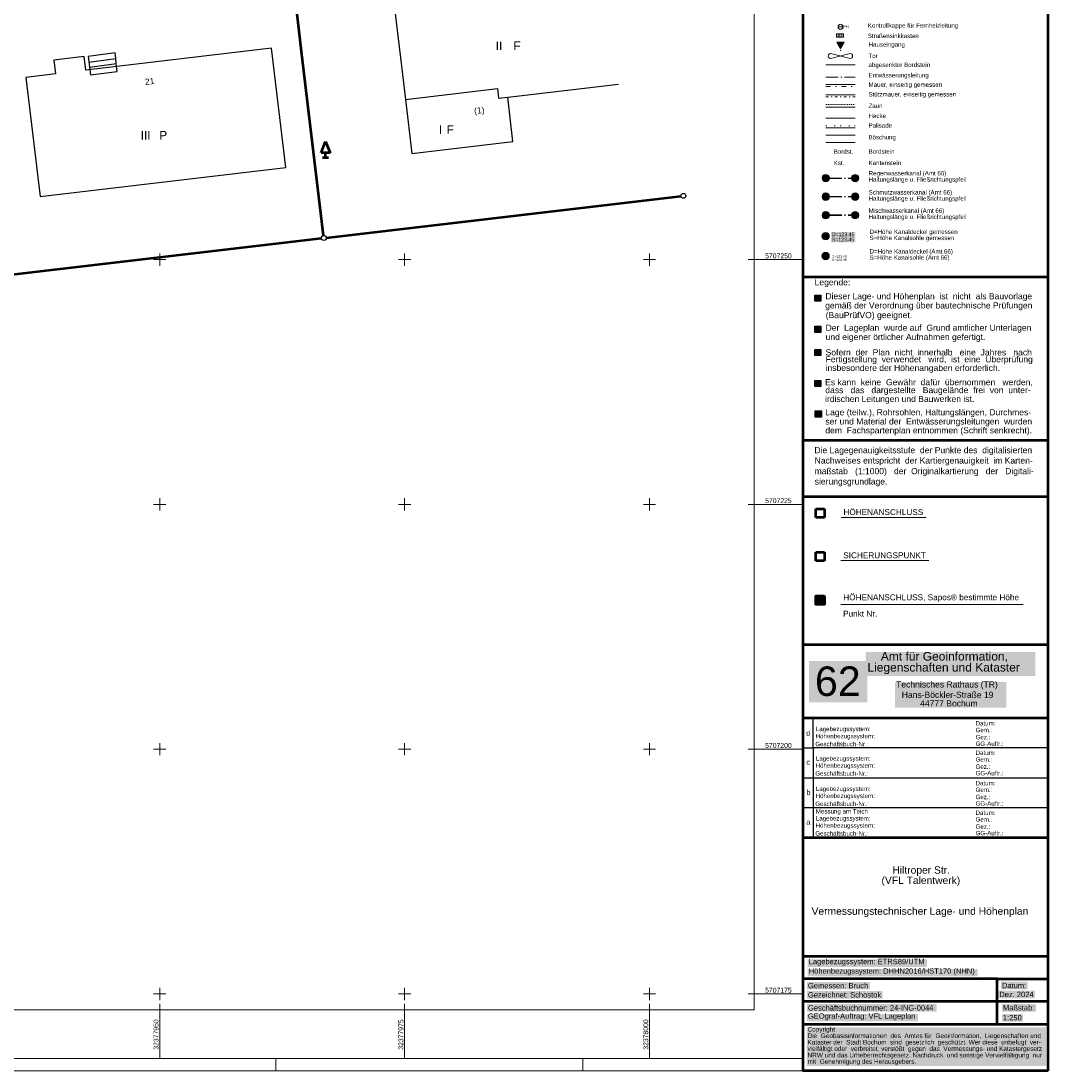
# Model space of a CAD drawing. Header units: metres. Extents: x 32377355 to 32378041, y 5707167 to 5708004.
# Tile 45 of 80: x 32377936 to 32378041, y 5707167 to 5707274. Entities that reach past the tile are written whole.
import ezdxf

# ---------------------------------------------------------------- set-up
doc = ezdxf.new("R2010")
doc.units = ezdxf.units.M
doc.header["$LTSCALE"] = 0.25
for name, pattern in [('LF1', [0]), ('LF1_30', [6, 2, -2, 0, -2]), ('LF1_42', [3.3, 1.1, -1.1, 0, -1.1]), ('LF1_56', [5.1, 0, -3.1, 0, -2]), ('LF33', [9.2, 0.1, 0, 9.1]), ('LF55', [1.1, 0, 0, 0, -1.1]), ('LF8', [7.3, 5.1, -1.1, 0, -1.1])]:
    doc.linetypes.add(name, pattern=pattern)
doc.layers.get('0').update_dxf_attribs({"color": 1, "linetype": 'CONTINUOUS'})
for name, color, linetype, lineweight in [('Bauwerke_ Einrichtungen_ Siedlungsf.', 201, 'CONTINUOUS', 25), ('Besondere Vegetationsmerkmale', 91, 'CONTINUOUS', 25), ('Ebene 71', 71, 'CONTINUOUS', 0), ('Flurstücke_ Grenzpunkte', 51, 'CONTINUOUS', 25), ('Gebäude', 9, 'CONTINUOUS', 25), ('Gesetzl. Festlegungen_ Gebietseinh.', 71, 'CONTINUOUS', 0), ('nicht näher definiert', 1, 'CONTINUOUS', 0), ('Plotbox', 1, 'CONTINUOUS', 0), ('TN_ Siedlung', 211, 'CONTINUOUS', 25)]:
    doc.layers.add(name, color=color, linetype=linetype, lineweight=lineweight)
doc.styles.add('Arial', font='Arial.ttf')
doc.styles.add('N 7 380 - Arial_ normal_ 7 pt', font='Arial.ttf')
doc.styles.add('N 7 380 - Arial_ normal_ 7 pt_ Hausnummer', font='Arial.ttf')
doc.styles.add('Schrift rechtsgenei', font='Arial.ttf')
doc.styles.add('TA1600.0000.0000', font='Arial.ttf')

# ---------------------------------------------------------------- blocks, each defined once
blk = doc.blocks.new('Nadelbaum', base_point=(0, -0.5))
at = {"color": 0, "lineweight": -2}
for p, q in [((-0.2857, -0.2143), (0, 0.5)), ((0, 0.5), (0.2857, -0.2143)), ((0, -0.2143), (-0.2857, -0.2143)), ((-0.1905, -0.5), (0, -0.5)), ((0, -0.5), (0, -0.2143)), ((0.2857, -0.2143), (0, -0.2143)), ((0, -0.5), (0.1905, -0.5))]:
    blk.add_line(p, q, dxfattribs=at)
blk = doc.blocks.new('Grenzpunkt mit Abmarkung')
at = {"color": 0, "lineweight": -2}
blk.add_circle((0, 0), 0.5, dxfattribs=at)
blk = doc.blocks.new('2_S.20246', base_point=(0, -0.42))
at = {"color": 0, "lineweight": -2}
for p, q in [((0, -0.29), (-0.25, 0.145)), ((-0.25, 0.145), (-0.225, 0.145)), ((-0.225, 0.145), (-0.2, 0.145)), ((0, -0.29), (-0.225, 0.145)), ((0, -0.29), (-0.2, 0.145)), ((-0.2, 0.145), (-0.175, 0.145)), ((-0.175, 0.145), (-0.15, 0.145)), ((-0.175, 0.145), (0, -0.29)), ((-0.15, 0.145), (-0.125, 0.145)), ((-0.15, 0.145), (0, -0.29)), ((-0.125, 0.145), (-0.1, 0.145)), ((0, -0.29), (-0.125, 0.145)), ((-0.1, 0.145), (-0.075, 0.145)), ((-0.1, 0.145), (0, -0.29)), ((-0.075, 0.145), (-0.05, 0.145)), ((-0.075, 0.145), (0, -0.29)), ((-0.05, 0.145), (-0.025, 0.145)), ((0, -0.29), (-0.05, 0.145)), ((-0.025, 0.145), (0, 0.145)), ((0, -0.29), (-0.025, 0.145)), ((0, 0.145), (0, -0.29)), ((0, 0.145), (0.025, 0.145)), ((0.025, 0.145), (0, -0.29)), ((0, -0.29), (0.25, 0.145)), ((0.15, 0.145), (0, -0.29)), ((0, -0.29), (0.225, 0.145)), ((0.2, 0.145), (0, -0.29)), ((0, -0.29), (0.175, 0.145)), ((0.1, 0.145), (0, -0.29)), ((0, -0.29), (0.125, 0.145)), ((0.05, 0.145), (0, -0.29)), ((0, -0.29), (0.075, 0.145)), ((0.05, 0.145), (0.025, 0.145)), ((0.075, 0.145), (0.05, 0.145)), ((0.1, 0.145), (0.075, 0.145)), ((0.125, 0.145), (0.1, 0.145)), ((0.15, 0.145), (0.125, 0.145)), ((0.175, 0.145), (0.15, 0.145)), ((0.2, 0.145), (0.175, 0.145)), ((0.225, 0.145), (0.2, 0.145)), ((0.25, 0.145), (0.225, 0.145))]:
    blk.add_line(p, q, dxfattribs=at)
blk.add_circle((0, -0.42), 0.01, dxfattribs=at)
blk = doc.blocks.new('2_S.20009', base_point=(0, -0.5))
at = {"color": 0, "lineweight": -2}
for p, q in [((-0.5, -0.5), (-0.5, 0)), ((-0.5, 0), (-0.25, 0)), ((-0.25, 0), (0, 0)), ((-0.25, 0), (-0.25, -0.5)), ((0.25, 0), (0, 0)), ((0, 0), (0, -0.5)), ((0.5, 0), (0.25, 0)), ((0.25, -0.5), (0.25, 0)), ((0.5, -0.5), (0.5, 0)), ((-0.25, -0.5), (-0.5, -0.5)), ((0, -0.5), (-0.25, -0.5)), ((0, -0.5), (0.25, -0.5)), ((0.25, -0.5), (0.5, -0.5))]:
    blk.add_line(p, q, dxfattribs=at)
blk = doc.blocks.new('2_S.20021')
at = {"color": 0, "lineweight": -2}
for p, q in [((-0.5, -0.5), (-0.5, 0.5)), ((-0.5, 0.5), (0.5, 0.5)), ((-0.5, 0.45), (0.5, 0.45)), ((0.5, 0.4), (-0.5, 0.4)), ((-0.5, 0.35), (0.5, 0.35)), ((0.5, 0.3), (-0.5, 0.3)), ((-0.5, 0.25), (0.5, 0.25)), ((0.5, 0.2), (-0.5, 0.2)), ((-0.5, 0.15), (0.5, 0.15)), ((0.5, 0.1), (-0.5, 0.1)), ((-0.5, 0.05), (0.5, 0.05)), ((0.5, 0), (-0.5, 0)), ((0.5, 0.5), (0.5, -0.5)), ((0.5, -0.05), (-0.5, -0.05)), ((-0.5, -0.1), (0.5, -0.1)), ((0.5, -0.15), (-0.5, -0.15)), ((-0.5, -0.2), (0.5, -0.2)), ((0.5, -0.25), (-0.5, -0.25)), ((-0.5, -0.3), (0.5, -0.3)), ((0.5, -0.35), (-0.5, -0.35)), ((-0.5, -0.4), (0.5, -0.4)), ((0.5, -0.45), (-0.5, -0.45)), ((0.5, -0.5), (-0.5, -0.5))]:
    blk.add_line(p, q, dxfattribs=at)
blk = doc.blocks.new('2_S.20006')
at = {"color": 0, "lineweight": -2}
for p, q in [((-0.35, 0.35), (0.35, -0.35)), ((-0.35, -0.35), (0.35, 0.35))]:
    blk.add_line(p, q, dxfattribs=at)
blk.add_circle((0, 0), 0.5, dxfattribs=at)
blk = doc.blocks.new('2_S.20150', base_point=(-0.085, 0))
at = {"color": 0, "lineweight": -2}
for p, q in [((-0.085, 0), (-0.285, 0)), ((0.115, 0), (-0.085, 0))]:
    blk.add_line(p, q, dxfattribs=at)
blk.add_circle((-0.085, 0), 0.2, dxfattribs=at)
at = {"color": 0, "lineweight": -2, "insert": (0.14007, -0.11951), "char_height": 0.24, "attachment_point": 7, "line_spacing_factor": 0.69, "style": 'Arial'}
blk.add_mtext('FH', dxfattribs=at)

msp = doc.modelspace()

# ---------------------------------------------------------------- hatches: boundary and pattern name
at = {"layer": 'nicht näher definiert', "lineweight": 0, "true_color": 0xffffff}
for points in [[(32378017.994447, 5707258.70247, -1), (32378017.994447, 5707257.95247, -1)], [(32378020.994447, 5707258.70247, -1), (32378020.994447, 5707257.95247, -1)], [(32378017.994447, 5707256.802357, -1), (32378017.994447, 5707256.052357, -1)], [(32378020.994447, 5707256.802357, -1), (32378020.994447, 5707256.052357, -1)], [(32378017.994447, 5707254.902247, -1), (32378017.994447, 5707254.152247, -1)], [(32378020.994447, 5707254.902247, -1), (32378020.994447, 5707254.152247, -1)], [(32378017.982175, 5707252.764575, -1), (32378017.982175, 5707252.014575, -1)], [(32378018.54187, 5707251.777767), (32378018.54187, 5707252.834767), (32378021.025442, 5707252.834767), (32378021.025442, 5707251.777767)], [(32378017.98551, 5707250.739862, -1), (32378017.98551, 5707249.989862, -1)], [(32378022.075435, 5707207.484255), (32378022.075435, 5707209.934255), (32378039.41006, 5707209.934255), (32378039.41006, 5707207.484255)], [(32378016.28268, 5707204.786865), (32378016.28268, 5707209.002965), (32378022.24545, 5707209.002965), (32378022.24545, 5707204.786865)], [(32378025.05432, 5707204.231712), (32378025.05432, 5707206.856712), (32378036.431195, 5707206.856712), (32378036.431195, 5707204.231712)], [(32378016.146788, 5707177.75792), (32378016.146788, 5707178.52792), (32378028.330938, 5707178.52792), (32378028.330938, 5707177.75792)], [(32378016.146425, 5707176.787018), (32378016.146425, 5707177.557017), (32378033.513775, 5707177.557017), (32378033.513775, 5707176.787018)], [(32378016.068565, 5707175.454345), (32378016.068565, 5707176.224345), (32378022.526665, 5707176.224345), (32378022.526665, 5707175.454345)], [(32378035.87141, 5707175.46632), (32378035.87141, 5707176.23632), (32378038.60546, 5707176.23632), (32378038.60546, 5707175.46632)], [(32378016.064137, 5707174.518107), (32378016.064137, 5707175.288107), (32378023.810338, 5707175.288107), (32378023.810338, 5707174.518107)], [(32378035.60438, 5707174.557687), (32378035.60438, 5707175.327688), (32378039.34713, 5707175.327688), (32378039.34713, 5707174.557687)], [(32378016.068885, 5707173.183745), (32378016.068885, 5707173.953745), (32378029.308485, 5707173.953745), (32378029.308485, 5707173.183745)], [(32378035.979205, 5707173.19447), (32378035.979205, 5707173.96447), (32378039.457955, 5707173.96447), (32378039.457955, 5707173.19447)], [(32378016.064598, 5707172.187142), (32378016.064598, 5707172.957143), (32378027.426498, 5707172.957143), (32378027.426498, 5707172.187142)], [(32378035.974918, 5707172.180402), (32378035.974918, 5707172.950403), (32378038.150168, 5707172.950403), (32378038.150168, 5707172.180402)], [(32378016.040965, 5707167.62493), (32378016.040965, 5707171.57293), (32378040.482845, 5707171.57293), (32378040.482845, 5707167.62493)]]:
    msp.add_hatch(color=7, dxfattribs=at).paths.add_polyline_path(points, flags=0)
at = {"layer": 'Plotbox', "lineweight": 9}
msp.add_hatch(color=7, dxfattribs=at).paths.add_polyline_path([(32378017.858213, 5707215.665772), (32378017.862835, 5707214.782345), (32378016.970158, 5707214.777717), (32378016.965535, 5707215.670397)], flags=0)
at = {"layer": 'Plotbox', "lineweight": 18}
msp.add_hatch(color=7, dxfattribs=at).paths.add_polyline_path([(32378017.858213, 5707215.665772), (32378017.862835, 5707214.782345), (32378016.970158, 5707214.777717), (32378016.965535, 5707215.670397)], flags=0)

# ---------------------------------------------------------------- linework, layer by layer
at = {"layer": 'Bauwerke_ Einrichtungen_ Siedlungsf.', "color": 7, "linetype": 'Continuous', "lineweight": 25}
for p, q in [((32377945.43772, 5707271.110003), (32377942.68872, 5707270.754002)), ((32377942.68872, 5707270.754002), (32377942.93572, 5707268.854002)), ((32377942.76372, 5707270.180003), (32377945.51272, 5707270.536002)), ((32377945.50172, 5707270.535002), (32377945.43772, 5707271.110003)), ((32377945.55972, 5707270.016002), (32377945.50172, 5707270.535002)), ((32377942.83072, 5707269.662003), (32377945.58072, 5707270.019002)), ((32377945.64972, 5707269.207003), (32377945.55972, 5707270.016002)), ((32377942.93572, 5707268.854002), (32377945.64972, 5707269.207003))]:
    msp.add_line(p, q, dxfattribs=at)
at = {"layer": 'Ebene 71', "color": 7, "linetype": 'Continuous', "lineweight": 9}
for p, q in [((32377949.99972, 5707249.372003), (32377949.99972, 5707250.622003)), ((32377974.99972, 5707249.372003), (32377974.99972, 5707250.622003)), ((32377999.99972, 5707249.372003), (32377999.99972, 5707250.622003)), ((32377949.37472, 5707249.997003), (32377950.62472, 5707249.997003)), ((32377974.37472, 5707249.997003), (32377975.62472, 5707249.997003)), ((32377999.37472, 5707249.997003), (32378000.62472, 5707249.997003)), ((32378010.060612, 5707249.997003), (32378010.685612, 5707249.997003)), ((32377949.99972, 5707224.372003), (32377949.99972, 5707225.622003)), ((32377974.99972, 5707224.372003), (32377974.99972, 5707225.622003)), ((32377999.99972, 5707224.372003), (32377999.99972, 5707225.622003)), ((32377949.37472, 5707224.997003), (32377950.62472, 5707224.997003)), ((32377974.37472, 5707224.997003), (32377975.62472, 5707224.997003)), ((32377999.37472, 5707224.997003), (32378000.62472, 5707224.997003)), ((32378010.060612, 5707224.997003), (32378010.685612, 5707224.997003)), ((32377949.37472, 5707199.997003), (32377950.62472, 5707199.997003)), ((32377949.99972, 5707199.372003), (32377949.99972, 5707200.622003)), ((32377974.37472, 5707199.997003), (32377975.62472, 5707199.997003)), ((32377974.99972, 5707199.372003), (32377974.99972, 5707200.622003)), ((32377999.37472, 5707199.997003), (32378000.62472, 5707199.997003)), ((32377999.99972, 5707199.372003), (32377999.99972, 5707200.622003)), ((32378010.060612, 5707199.997003), (32378010.685612, 5707199.997003)), ((32377949.37472, 5707174.997003), (32377950.62472, 5707174.997003)), ((32377949.99972, 5707174.372003), (32377949.99972, 5707175.622003)), ((32377974.37472, 5707174.997003), (32377975.62472, 5707174.997003)), ((32377974.99972, 5707174.372003), (32377974.99972, 5707175.622003)), ((32377999.37472, 5707174.997003), (32378000.62472, 5707174.997003)), ((32377999.99972, 5707174.372003), (32377999.99972, 5707175.622003)), ((32378010.060612, 5707174.997003), (32378010.685612, 5707174.997003)), ((32377949.99972, 5707173.3775), (32377949.99972, 5707174.0025)), ((32377974.99972, 5707173.3775), (32377974.99972, 5707174.0025)), ((32377999.99972, 5707173.3775), (32377999.99972, 5707174.0025))]:
    msp.add_line(p, q, dxfattribs=at)
at = {"layer": 'Ebene 71', "color": 7, "lineweight": 18}
for p, q in [((32378010.685612, 5707249.997003), (32378015.685612, 5707249.997003)), ((32378010.685612, 5707224.997003), (32378015.685612, 5707224.997003)), ((32378010.685612, 5707199.997003), (32378015.685612, 5707199.997003)), ((32378010.685612, 5707174.997003), (32378015.685612, 5707174.997003)), ((32377949.99972, 5707173.3775), (32377949.99972, 5707168.3775)), ((32377974.99972, 5707173.3775), (32377974.99972, 5707168.3775)), ((32377999.99972, 5707173.3775), (32377999.99972, 5707168.3775))]:
    msp.add_line(p, q, dxfattribs=at)
at = {"layer": 'Ebene 71', "color": 7, "linetype": 'Continuous', "lineweight": 18}
for p, q in [((32377961.841555, 5707167.1275), (32377961.841555, 5707168.3775)), ((32377993.185612, 5707167.1275), (32377993.185612, 5707168.3775))]:
    msp.add_line(p, q, dxfattribs=at)
msp.add_lwpolyline([(32377355.4975, 5707167.1275), (32377355.4975, 5708004.388635), (32378040.685612, 5708004.388635), (32378040.685612, 5707167.1275), (32377355.4975, 5707167.1275)], close=True, dxfattribs=at)
at = {"layer": 'Ebene 71', "color": 7, "lineweight": 18}
for points in [[(32377361.77, 5707168.4), (32377361.77, 5708003.116135), (32378015.663113, 5708003.116135), (32378015.663113, 5707168.4), (32377361.77, 5707168.4)], [(32377366.7475, 5707173.3775), (32377366.7475, 5707998.138635), (32378010.685612, 5707998.138635), (32378010.685612, 5707173.3775), (32377366.7475, 5707173.3775)]]:
    msp.add_lwpolyline(points, close=True, dxfattribs=at)
at = {"layer": 'Flurstücke_ Grenzpunkte', "color": 7, "linetype": 'Continuous', "lineweight": 50}
for p, q in [((32377964.48272, 5707271.253003), (32377963.80772, 5707276.921002)), ((32377966.722153, 5707252.451248), (32377964.48272, 5707271.253003)), ((32377967.00002, 5707252.23212), (32378003.212423, 5707256.478882)), ((32377871.717035, 5707241.105), (32377966.503408, 5707252.174005))]:
    msp.add_line(p, q, dxfattribs=at)
at = {"layer": 'Gebäude', "color": 7, "linetype": 'Continuous', "lineweight": 25}
for p, q in [((32377973.94672, 5707275.988002), (32377975.08872, 5707266.355003)), ((32377961.41072, 5707271.579002), (32377942.46372, 5707269.331002)), ((32377962.85372, 5707259.414002), (32377961.41072, 5707271.579002)), ((32377942.29472, 5707270.751002), (32377939.19672, 5707270.383003)), ((32377942.46372, 5707269.331002), (32377942.29472, 5707270.751002)), ((32377939.19672, 5707270.383003), (32377939.36572, 5707268.963003)), ((32377939.36572, 5707268.963003), (32377936.33672, 5707268.604002)), ((32377936.33672, 5707268.604002), (32377937.77972, 5707256.439002)), ((32377975.08872, 5707266.355003), (32377984.47972, 5707267.469003)), ((32377984.47972, 5707267.469003), (32377984.59672, 5707266.478002)), ((32377985.52672, 5707266.588003), (32377996.82172, 5707267.928002)), ((32377975.08872, 5707266.355003), (32377975.74272, 5707260.845002)), ((32377984.59672, 5707266.478002), (32377985.52672, 5707266.588003)), ((32377986.06272, 5707262.068002), (32377985.52672, 5707266.588003)), ((32377975.74272, 5707260.845002), (32377986.06272, 5707262.068002)), ((32377937.77972, 5707256.439002), (32377962.85372, 5707259.414002))]:
    msp.add_line(p, q, dxfattribs=at)
at = {"layer": 'Gesetzl. Festlegungen_ Gebietseinh.', "color": 7, "linetype": 'Continuous', "lineweight": 35}
msp.add_lwpolyline([(32378015.685, 5707167.1275), (32378015.685, 5707365.225572), (32378040.68493, 5707365.225572), (32378040.68493, 5707167.1275), (32378015.685, 5707167.1275)], close=True, dxfattribs=at)
at = {"layer": 'nicht näher definiert', "color": 7, "linetype": 'LF1', "lineweight": 53}
for p, q in [((32378015.684962, 5707248.225998), (32378015.684962, 5707365.22557)), ((32378040.684928, 5707365.22557), (32378040.684962, 5707248.225998)), ((32378015.684985, 5707200.132883), (32378015.684962, 5707248.225998)), ((32378040.684962, 5707248.225998), (32378040.684995, 5707167.127497)), ((32378016.970158, 5707224.551233), (32378017.858213, 5707224.555568)), ((32378016.970158, 5707223.658265), (32378016.970158, 5707224.551233)), ((32378017.858213, 5707224.555568), (32378017.862835, 5707223.66289)), ((32378017.862835, 5707223.66289), (32378016.970158, 5707223.658265)), ((32378016.965535, 5707220.11067), (32378017.858213, 5707220.106047)), ((32378016.970158, 5707219.217992), (32378016.965535, 5707220.11067)), ((32378017.858213, 5707220.106047), (32378017.862835, 5707219.222617)), ((32378017.862835, 5707219.222617), (32378016.970158, 5707219.217992))]:
    msp.add_line(p, q, dxfattribs=at)
at = {"layer": 'nicht näher definiert', "color": 7, "linetype": 'LF1', "lineweight": 18}
for p, q in [((32378018.49448, 5707271.041442), (32378020.494415, 5707270.54141)), ((32378020.494415, 5707271.041442), (32378018.49448, 5707270.54141)), ((32378017.994447, 5707269.886517), (32378020.994447, 5707269.886517)), ((32378017.994447, 5707267.879673), (32378020.994447, 5707267.879673)), ((32378017.994447, 5707266.82921), (32378020.994447, 5707266.82921)), ((32378017.994447, 5707265.579507), (32378020.994447, 5707265.579507)), ((32378017.994447, 5707263.45536), (32378020.994447, 5707263.45536)), ((32378017.994447, 5707262.696743), (32378020.994447, 5707262.696743)), ((32378017.994447, 5707261.9752), (32378020.994447, 5707261.9752))]:
    msp.add_line(p, q, dxfattribs=at)
at = {"layer": 'nicht näher definiert', "color": 7, "linetype": 'LF55', "lineweight": 18}
msp.add_line((32378017.994447, 5707269.886517), (32378020.994447, 5707269.886517), dxfattribs=at)
at = {"layer": 'nicht näher definiert', "color": 7, "linetype": 'LF8', "lineweight": 18}
msp.add_line((32378017.994447, 5707268.629755), (32378020.994447, 5707268.629755), dxfattribs=at)
at = {"layer": 'nicht näher definiert', "color": 7, "linetype": 'LF1_30', "lineweight": 18}
msp.add_line((32378017.994447, 5707267.679673), (32378020.994447, 5707267.679673), dxfattribs=at)
at = {"layer": 'nicht näher definiert', "color": 7, "linetype": 'LF1_42', "lineweight": 18}
msp.add_line((32378017.994447, 5707266.62921), (32378020.994447, 5707266.62921), dxfattribs=at)
at = {"layer": 'nicht näher definiert', "color": 7, "linetype": 'LF33', "lineweight": 18}
msp.add_line((32378017.994447, 5707265.829507), (32378020.994447, 5707265.829507), dxfattribs=at)
at = {"layer": 'nicht näher definiert', "color": 7, "linetype": 'Continuous', "lineweight": 9}
msp.add_line((32378017.994447, 5707264.450365), (32378020.994447, 5707264.450365), dxfattribs=at)
at = {"layer": 'nicht näher definiert', "color": 7, "linetype": 'LF1_56', "lineweight": 18}
msp.add_line((32378017.994447, 5707263.65536), (32378020.994447, 5707263.65536), dxfattribs=at)
at = {"layer": 'nicht näher definiert', "color": 150, "linetype": 'LF8', "lineweight": 25}
msp.add_line((32378018.369447, 5707258.32747), (32378020.619447, 5707258.32747), dxfattribs=at)
at = {"layer": 'nicht näher definiert', "color": 44, "linetype": 'LF8', "lineweight": 25, "true_color": 0x967e00}
msp.add_line((32378018.369447, 5707256.427357), (32378020.619447, 5707256.427357), dxfattribs=at)
at = {"layer": 'nicht näher definiert', "color": 6, "linetype": 'LF8', "lineweight": 35}
msp.add_line((32378018.369447, 5707254.527247), (32378020.619447, 5707254.527247), dxfattribs=at)
at = {"layer": 'nicht näher definiert', "color": 7, "linetype": 'LF1', "lineweight": 53}
for points in [[(32378015.684962, 5707248.225998), (32378037.7891, 5707248.225995), (32378040.684962, 5707248.225998)], [(32378015.684962, 5707231.558405), (32378040.684962, 5707231.558405)], [(32378015.684962, 5707225.808028), (32378040.684962, 5707225.808028)], [(32378015.684962, 5707210.694362), (32378040.684965, 5707210.694362)], [(32378015.684973, 5707203.207588), (32378016.71829, 5707203.20759)], [(32378016.71829, 5707203.20759), (32378040.684975, 5707203.20761)], [(32378040.684995, 5707167.127497), (32378037.789133, 5707167.127495), (32378015.685, 5707167.127497), (32378015.684985, 5707200.132883)], [(32378015.684983, 5707190.961132), (32378016.718302, 5707190.961135), (32378037.789122, 5707190.961145), (32378040.684983, 5707190.961148)], [(32378015.684995, 5707178.871365), (32378040.684995, 5707178.871365)], [(32378035.508995, 5707176.544365), (32378015.684995, 5707176.544365)], [(32378035.508995, 5707171.890365), (32378035.508995, 5707176.544365), (32378040.684995, 5707176.544365)], [(32378040.684995, 5707174.217365), (32378015.684995, 5707174.217365)], [(32378040.684995, 5707171.89036), (32378035.508995, 5707171.890365), (32378015.684995, 5707171.89036)]]:
    msp.add_lwpolyline(points, dxfattribs=at)
at = {"layer": 'nicht näher definiert', "color": 7, "linetype": 'Continuous', "lineweight": 18}
for points in [[(32378019.559608, 5707223.66401), (32378028.233208, 5707223.66401)], [(32378019.542753, 5707219.255005), (32378028.503752, 5707219.255005)], [(32378019.544877, 5707214.788785), (32378038.138278, 5707214.788785)]]:
    msp.add_lwpolyline(points, dxfattribs=at)
at = {"layer": 'nicht näher definiert', "color": 7, "linetype": 'LF1', "lineweight": 53}
msp.add_lwpolyline([(32378017.858213, 5707215.665772), (32378017.862835, 5707214.782345), (32378016.970158, 5707214.777717), (32378016.965535, 5707215.670397), (32378017.858213, 5707215.665772)], close=True, dxfattribs=at)
at = {"layer": 'nicht näher definiert', "color": 7, "linetype": 'LF1', "lineweight": 25}
for points in [[(32378015.684985, 5707200.132883), (32378016.718293, 5707200.132885), (32378016.71829, 5707203.20759)], [(32378040.684978, 5707200.132897), (32378016.718293, 5707200.132885), (32378016.718302, 5707190.961135)], [(32378015.684978, 5707197.075632), (32378040.684978, 5707197.075647)], [(32378040.68498, 5707194.018397), (32378015.68498, 5707194.018382)]]:
    msp.add_lwpolyline(points, dxfattribs=at)
at = {"layer": 'nicht näher definiert', "color": 7, "linetype": 'LF1', "lineweight": 18}
for centre, radius, start, end in [((32378018.494463, 5707270.791427), 0.250015, 89.99598954, 270.00437754), ((32378020.492945, 5707270.791427), 0.250019, 270.33682291, 89.66312491)]:
    msp.add_arc(centre, radius, start, end, dxfattribs=at)
at = {"layer": 'nicht näher definiert', "color": 7, "lineweight": 9}
for p in [(32378018.419448, 5707258.32747), (32378018.419448, 5707256.427357), (32378018.419448, 5707254.527247)]:
    msp.add_point(p, dxfattribs=at)
at = {"layer": 'TN_ Siedlung', "color": 253, "linetype": 'Continuous', "lineweight": 25, "true_color": 0xb2b2b2}
for p, q in [((32377963.80772, 5707276.921002), (32377964.48272, 5707271.253003)), ((32377964.48272, 5707271.253003), (32377966.722153, 5707252.451248)), ((32377967.00002, 5707252.23212), (32378003.212423, 5707256.478882)), ((32377871.717035, 5707241.105), (32377966.503408, 5707252.174005))]:
    msp.add_line(p, q, dxfattribs=at)

# ---------------------------------------------------------------- block references
at = {"layer": 'Besondere Vegetationsmerkmale', "color": 116, "lineweight": 50, "true_color": 0x008230, "xscale": 1.625, "yscale": 1.625, "zscale": 1.625}
msp.add_blockref('Nadelbaum', (32377966.93072, 5707260.442002), dxfattribs=at)
at = {"layer": 'Flurstücke_ Grenzpunkte', "color": 7, "lineweight": 25, "xscale": 0.5, "yscale": 0.5, "zscale": 0.5}
for p in [(32378003.46072, 5707256.508003), (32377966.75172, 5707252.203002)]:
    msp.add_blockref('Grenzpunkt mit Abmarkung', p, dxfattribs=at)
at = {"layer": 'nicht näher definiert', "color": 7, "lineweight": 18}
for name, p, xscale, yscale, zscale in [('2_S.20150', (32378019.49668, 5707273.781712), 1.25, 1.25, 1.25), ('2_S.20009', (32378019.446553, 5707272.70753), 0.7, 0.7, 0.7), ('2_S.20246', (32378019.511948, 5707271.36463), 1.5, 1.5, 1.5), ('2_S.20006', (32378017.994447, 5707258.32747), 0.75, 0.75, 0.75), ('2_S.20006', (32378020.994447, 5707258.32747), 0.75, 0.75, 0.75), ('2_S.20006', (32378017.994447, 5707256.427357), 0.75, 0.75, 0.75), ('2_S.20006', (32378020.994447, 5707256.427357), 0.75, 0.75, 0.75), ('2_S.20006', (32378017.994447, 5707254.527247), 0.75, 0.75, 0.75), ('2_S.20006', (32378020.994447, 5707254.527247), 0.75, 0.75, 0.75), ('2_S.20006', (32378017.982175, 5707252.389575), 0.75, 0.75, 0.75), ('2_S.20006', (32378017.98551, 5707250.364862), 0.75, 0.75, 0.75)]:
    msp.add_blockref(name, p, dxfattribs=dict(at, xscale=xscale, yscale=yscale, zscale=zscale))
at = {"layer": 'nicht näher definiert', "color": 7, "lineweight": 25, "xscale": 0.625, "yscale": 0.625, "zscale": 0.625}
for p in [(32378017.181072, 5707246.061448), (32378017.181072, 5707242.873948), (32378017.181072, 5707240.518547), (32378017.181072, 5707237.353497), (32378017.231873, 5707234.228047)]:
    msp.add_blockref('2_S.20021', p, dxfattribs=at)

# ---------------------------------------------------------------- texts
at = {"layer": 'Ebene 71', "color": 7, "lineweight": 18, "char_height": 0.5, "attachment_point": 7, "line_spacing_factor": 0.69, "style": 'Schrift rechtsgenei'}
for s, insert in [('5707250', (32378011.803112, 5707250.122003)), ('5707225', (32378011.803112, 5707225.122003)), ('5707200', (32378011.803112, 5707200.122003)), ('5707175', (32378011.803112, 5707175.122003))]:
    msp.add_mtext(s, dxfattribs=dict(at, insert=insert))
at = {"layer": 'Ebene 71', "color": 7, "lineweight": 18, "char_height": 0.5, "attachment_point": 7, "rotation": 90, "line_spacing_factor": 0.69, "style": 'Schrift rechtsgenei'}
for s, insert in [('32377950', (32377949.87472, 5707169.2975)), ('32377975', (32377974.87472, 5707169.2975)), ('32378000', (32377999.87472, 5707169.2975))]:
    msp.add_mtext(s, dxfattribs=dict(at, insert=insert))
at = {"layer": 'Gebäude', "color": 7, "lineweight": 35, "char_height": 0.875, "attachment_point": 7, "line_spacing_factor": 0.69, "style": 'N 7 380 - Arial_ normal_ 7 pt'}
for s, insert in [('II', (32377984.299095, 5707271.398502)), ('F', (32377986.099908, 5707271.408502)), ('I', (32377978.501908, 5707262.834502)), ('F', (32377979.285907, 5707262.846502)), ('III', (32377948.044282, 5707262.258503)), ('P', (32377949.944408, 5707262.265502))]:
    msp.add_mtext(s, dxfattribs=dict(at, insert=insert))
at = {"layer": 'Gebäude', "color": 7, "lineweight": 25, "char_height": 0.625, "attachment_point": 7, "line_spacing_factor": 0.69, "style": 'N 7 380 - Arial_ normal_ 7 pt_ Hausnummer'}
for s, insert, rotation in [('21', (32377948.51807, 5707267.829827), 7.35970058), ('(1)', (32377982.149913, 5707264.675045), 6.71986184)]:
    msp.add_mtext(s, dxfattribs=dict(at, insert=insert, rotation=rotation))
at = {"layer": 'nicht näher definiert', "color": 7, "lineweight": 18, "attachment_point": 7, "line_spacing_factor": 0.69, "style": 'TA1600.0000.0000'}
for s, insert, char_height in [('Kontrollkappe für Fernheizleitung', (32378022.297947, 5707273.551152), 0.45), ('Straßensinkkasten', (32378022.285618, 5707272.61681), 0.45), ('Hauseingang', (32378022.371685, 5707271.608683), 0.45), ('Tor', (32378022.35944, 5707270.575995), 0.45), ('abgesenkter Bordstein', (32378022.359403, 5707269.531067), 0.45), ('Entwässerungsleitung', (32378022.361395, 5707268.471207), 0.45), ('Mauer, einseitig gemessen', (32378022.361395, 5707267.50915), 0.45), ('Stützmauer, einseitig gemessen', (32378022.361395, 5707266.522422), 0.45), ('Zaun', (32378022.359058, 5707265.471487), 0.45), ('Hecke', (32378022.359058, 5707264.445125), 0.45), ('Palisade', (32378022.359058, 5707263.473815), 0.45), ('Böschung', (32378022.357513, 5707262.138257), 0.45), ('Bordst.', (32378018.812247, 5707260.80982), 0.45), ('Bordstein', (32378022.364468, 5707260.809245), 0.45), ('Kst.', (32378018.807622, 5707259.64396), 0.45), ('Kantenstein', (32378022.364468, 5707259.643672), 0.45), ('Regenwasserkanal (Amt 66)', (32378022.373698, 5707258.46053), 0.45), ('Haltungslänge u. Fließrichtungspfeil', (32378022.373698, 5707257.83053), 0.45), ('Schmutzwasserkanal (Amt 66)', (32378022.373698, 5707256.511742), 0.45), ('Haltungslänge u. Fließrichtungspfeil', (32378022.373698, 5707255.881742), 0.45), ('Mischwasserkanal (Amt 66)', (32378022.373698, 5707254.636962), 0.45), ('Haltungslänge u. Fließrichtungspfeil', (32378022.373698, 5707254.006962), 0.45), ('S=123.45', (32378018.61737, 5707251.853268), 0.3775), ('D=123.45', (32378018.61737, 5707252.381768), 0.3775), ('S=Höhe Kanalsohle gemessen', (32378022.465608, 5707251.853268), 0.45), ('D=Höhe Kanaldeckel gemessen', (32378022.465608, 5707252.483268), 0.45), ('Legende:', (32378016.860728, 5707247.185112), 0.625), ('Dieser Lage- und Höhenplan  ist  nicht  als Bauvorlage', (32378017.95956, 5707245.758968), 0.625), ('gemäß der Verordnung über bautechnische Prüfungen', (32378017.93388, 5707244.81718), 0.625), ('(BauPrüfVO) geeignet.', (32378017.990043, 5707243.831477), 0.625), ('Der  Lageplan  wurde auf  Grund amtlicher Unterlagen', (32378017.979488, 5707242.541325), 0.625), ('und eigener örtlicher Aufnahmen gefertigt.', (32378017.979488, 5707241.59446), 0.625), ('Sofern  der  Plan  nicht  innerhalb   eine  Jahres   nach', (32378017.979468, 5707240.20057), 0.625), ('insbesondere der Höhenangaben erforderlich.', (32378017.97944, 5707238.437943), 0.625), ('Fertigstellung  verwendet   wird,  ist  eine  Überprüfung', (32378017.97944, 5707239.319052), 0.625), ('Es kann  keine  Gewähr  dafür  übernommen   werden,', (32378017.928595, 5707237.047545), 0.625), ('irdischen Leitungen und Bauwerken ist.', (32378017.923858, 5707235.268763), 0.625), ('dass   das   dargestellte   Baugelände  frei  von  unter-', (32378017.948323, 5707236.169725), 0.625), ('Lage (teilw.), Rohrsohlen, Haltungslängen, Durchmes-', (32378017.952065, 5707233.905302), 0.625), ('ser und Material der  Entwässerungsleitungen  wurden', (32378017.952065, 5707232.97118), 0.625), ('dem  Fachspartenplan entnommen (Schrift senkrecht).', (32378017.952065, 5707232.06336), 0.625), ('Die Lagegenauigkeitsstufe  der Punkte des  digitalisierten', (32378016.838167, 5707230.036045), 0.625), ('Nachweises entspricht  der Kartiergenauigkeit  im Karten-', (32378016.85827, 5707228.98065), 0.625), ('maßstab   (1:1000)   der  Originalkartierung   der   Digitali-', (32378016.85827, 5707227.895102), 0.625), ('sierungsgrundlage.', (32378016.8626, 5707226.838348), 0.625), ('HÖHENANSCHLUSS', (32378019.799608, 5707223.90401), 0.6), ('SICHERUNGSPUNKT', (32378019.782753, 5707219.495005), 0.6), ('HÖHENANSCHLUSS, Sapos® bestimmte Höhe', (32378019.784878, 5707215.028785), 0.6), ('Punkt Nr.', (32378019.76381, 5707213.53623), 0.6), ('Datum:', (32378033.290115, 5707202.411377), 0.45), ('d', (32378015.994025, 5707201.355605), 0.55), ('Lagebezugssystem:', (32378016.985525, 5707201.701032), 0.45), ('Gem.:', (32378033.29366, 5707201.72466), 0.45), ('Geschäftsbuch-Nr.:', (32378016.93205, 5707200.29189), 0.45), ('Höhenbezugssystem:', (32378016.958775, 5707200.974712), 0.45), ('Gez.:', (32378033.293768, 5707200.99086), 0.45), ('GG-Auftr.:', (32378033.293768, 5707200.322518), 0.45), ('Datum:', (32378033.293733, 5707199.399215), 0.45), ('c', (32378016.013353, 5707198.391055), 0.55), ('Höhenbezugssystem:', (32378016.956347, 5707197.965358), 0.45), ('Lagebezugssystem:', (32378016.9831, 5707198.691677), 0.45), ('Gem.:', (32378033.291233, 5707198.715305), 0.45), ('Gez.:', (32378033.291343, 5707197.981505), 0.45), ('Geschäftsbuch-Nr.:', (32378016.929625, 5707197.282535), 0.45), ('GG-Auftr.:', (32378033.291343, 5707197.313163), 0.45), ('Datum:', (32378033.289985, 5707196.295625), 0.45), ('b', (32378016.013353, 5707195.293193), 0.55), ('Höhenbezugssystem:', (32378016.956347, 5707194.867492), 0.45), ('Lagebezugssystem:', (32378016.9831, 5707195.593815), 0.45), ('Gem.:', (32378033.291233, 5707195.61744), 0.45), ('Gez.:', (32378033.291343, 5707194.88364), 0.45), ('Geschäftsbuch-Nr.:', (32378016.929625, 5707194.18467), 0.45), ('GG-Auftr.:', (32378033.291343, 5707194.215297), 0.45), ('Lagebezugssystem:', (32378016.9831, 5707192.57418), 0.45), ('Messung am Teich', (32378016.985885, 5707193.288828), 0.45), ('Gem.:', (32378033.291233, 5707192.597807), 0.45), ('Datum:', (32378033.289958, 5707193.271138), 0.45), ('a', (32378016.013353, 5707192.273557), 0.55), ('Höhenbezugssystem:', (32378016.956347, 5707191.84786), 0.45), ('Gez.:', (32378033.291343, 5707191.864008), 0.45), ('Geschäftsbuch-Nr.:', (32378016.929625, 5707191.165037), 0.45), ('GG-Auftr.:', (32378033.291343, 5707191.195665), 0.45), ('Hiltroper Str.', (32378024.800005, 5707187.055518), 0.75), ('(VFL Talentwerk)', (32378023.68888, 5707186.005517), 0.75), ('Vermessungstechnischer Lage- und Höhenplan', (32378016.54738, 5707182.855518), 0.75)]:
    msp.add_mtext(s, dxfattribs=dict(at, insert=insert, char_height=char_height))
at = {"layer": 'nicht näher definiert', "color": 7, "lineweight": 9, "attachment_point": 7, "line_spacing_factor": 0.69, "style": 'TA1600.0000.0000'}
for s, insert, char_height in [('D=Höhe Kanaldeckel (Amt 66)', (32378022.46989, 5707250.480883), 0.45), ('S=123.45', (32378018.621655, 5707249.850882), 0.25), ('D=123.45', (32378018.621655, 5707250.200883), 0.25), ('S=Höhe Kanalsohle (Amt 66)', (32378022.46989, 5707249.850882), 0.45)]:
    msp.add_mtext(s, dxfattribs=dict(at, insert=insert, char_height=char_height))
at = {"layer": 'nicht näher definiert', "color": 7, "lineweight": 35, "attachment_point": 7, "line_spacing_factor": 0.69, "style": 'TA1600.0000.0000'}
for s, insert, char_height in [('62', (32378016.88498, 5707205.389165), 3.0125), ('Amt für Geoinformation,', (32378023.620248, 5707208.884255), 0.875), ('Liegenschaften und Kataster', (32378022.250435, 5707207.659255), 0.875), ('Technisches Rathaus (TR)', (32378025.17932, 5707206.106712), 0.625), ('Hans-Böckler-Straße 19', (32378025.752445, 5707205.231712), 0.625), ('44777 Bochum', (32378027.630258, 5707204.356712), 0.625)]:
    msp.add_mtext(s, dxfattribs=dict(at, insert=insert, char_height=char_height))
at = {"layer": 'nicht näher definiert', "color": 7, "lineweight": 25, "attachment_point": 7, "line_spacing_factor": 0.69, "style": 'TA1600.0000.0000'}
for s, insert, char_height in [('Lagebezugssystem: ETRS89/UTM', (32378016.256788, 5707177.86792), 0.55), ('Höhenbezugssystem: DHHN2016/HST170 (NHN)', (32378016.256425, 5707176.897017), 0.55), ('Gemessen: Bruch', (32378016.178565, 5707175.564345), 0.55), ('Datum:', (32378035.98141, 5707175.57632), 0.55), ('Gezeichnet: Schostok', (32378016.174137, 5707174.628108), 0.55), ('Dez. 2024', (32378035.71438, 5707174.667687), 0.55), ('Geschäftsbuchnummer: 24-ING-0044', (32378016.178885, 5707173.293745), 0.55), ('Maßstab:', (32378036.089205, 5707173.30447), 0.55), ('GEOgraf-Auftrag: VFL Lageplan', (32378016.174598, 5707172.297143), 0.55), ('1:250', (32378036.084918, 5707172.290402), 0.55), ('Copyright', (32378016.134965, 5707171.00893), 0.47), ('Die  Geobasisinformationen  des  Amtes für  Geoinformation,  Liegenschaften und', (32378016.134965, 5707170.35093), 0.47), ('vielfältigt oder  verbreitet, verstößt  gegen  das  Vermessungs- und Katastergesetz', (32378016.134965, 5707169.03493), 0.47), ('Kataster der  Stadt Bochum  sind  gesetzlich  geschützt. Wer diese  unbefugt  ver-', (32378016.134965, 5707169.69293), 0.47), ('NRW und das Urheberrechtsgesetz. Nachdruck  und sonstige Vervielfältigung  nur', (32378016.134965, 5707168.37693), 0.47), ('mit  Genehmigung des Herausgebers.', (32378016.134965, 5707167.71893), 0.47)]:
    msp.add_mtext(s, dxfattribs=dict(at, insert=insert, char_height=char_height))

doc.saveas('drawing.dxf')
